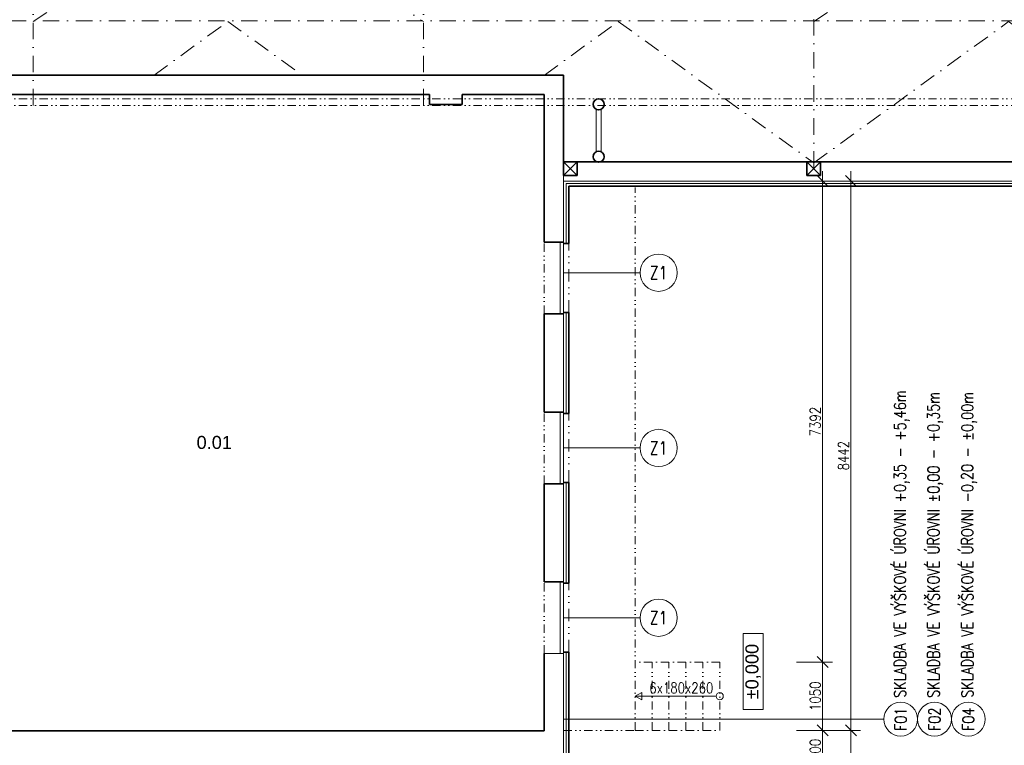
# Model space of a CAD drawing. Header units: millimetres. Extents: x -485339 to 350584, y -1189936 to 0.
# Tile 81 of 256: x -203942 to -188809, y -1050718 to -1039566. Entities that reach past the tile are written whole.
import ezdxf
from ezdxf.enums import TextEntityAlignment as Align

# ---------------------------------------------------------------- set-up
doc = ezdxf.new("R2010")
doc.units = ezdxf.units.MM
doc.header["$LTSCALE"] = 10
doc.linetypes.add('DASHDOT', pattern=[25.4, 12.7, -6.35, 0, -6.35])
doc.linetypes.add('DĚLICÍ2', pattern=[15.875, 6.35, -3.175, 0, -3.175, 0, -3.175])
doc.layers.get('Defpoints').update_dxf_attribs({"color": 201})
for name, color, linetype, lineweight in [('N_okna', 10, 'Continuous', 18), ('N_popis', 10, 'Continuous', 18), ('N_čáry_nad', 10, 'DĚLICÍ2', 18), ('N_čáry_obrys', 10, 'Continuous', 35), ('N_čáry_obv.plášt', 212, 'Continuous', 18), ('N_čáry_plné', 10, 'Continuous', 18), ('St_kóty', 132, 'Continuous', 18), ('St_plocha_místnosti', 250, 'Continuous', 18), ('St_popis', 250, 'Continuous', 18), ('St_sloupy_konstrukce haly', 5, 'Continuous', 35), ('St_sloupy_opláštění_půdorys', 25, 'Continuous', 35), ('St_čáry_nad', 250, 'DĚLICÍ2', 18), ('St_čáry_obrys', 5, 'Continuous', 35), ('St_čáry_osy', 250, 'DASHDOT', 18), ('St_čáry_plné', 250, 'Continuous', 18)]:
    doc.layers.add(name, color=color, linetype=linetype, lineweight=lineweight)
doc.styles.add('1_50', font='arial.ttf', dxfattribs={"height": 100})
doc.styles.add('Andy', font='arial.ttf')
doc.styles.get("Standard").update_dxf_attribs({"font": 'simplex.shx', "width": 0.8})
doc.linetypes.add('IZOLACE', pattern='A,0.0001,-0.1,[134,ltypeshp.shx,S=0.1,R=0,X=-0.1,Y=0],-0.2,[134,ltypeshp.shx,S=0.1,R=180,X=0.1,Y=0],-0.1', length=0.4001)
doc.dimstyles.new('stavebníM100', dxfattribs={"dimtxt": 165, "dimasz": 170, "dimexe": 150, "dimexo": 100, "dimgap": 30, "dimtad": 1, "dimdec": 0, "dimtxsty": 'Standard', "dimblk": 'OBLIQUE', "dimcen": -2.5, "dimdle": 150, "dimclrd": 256, "dimclre": 256, "dimclrt": 256, "dimadec": 4, "dimazin": 0, "dimtfac": 1, "dimtdec": 0, "dimtmove": 2, "dimatfit": 3, "dimldrblk": 'OBLIQUE', "dimfxl": 400, "dimfxlon": 1, "dimlwd": -1, "dimlwe": -1, "dimarcsym": 0})
doc.dimstyles.new('stavebníM100_modul', dxfattribs={"dimtxt": 250, "dimasz": 200, "dimexe": 150, "dimexo": 100, "dimgap": 30, "dimtad": 1, "dimdec": 0, "dimtxsty": 'Standard', "dimblk": 'DOT', "dimcen": -2.5, "dimdle": 150, "dimclrd": 256, "dimclre": 256, "dimclrt": 256, "dimadec": 4, "dimazin": 0, "dimtfac": 1, "dimtdec": 0, "dimtmove": 2, "dimatfit": 3, "dimldrblk": 'OBLIQUE', "dimfxl": 400, "dimfxlon": 1, "dimlwd": -1, "dimlwe": -1, "dimarcsym": 0})
doc.dimstyles.new('stavebníM50 vnitřní', dxfattribs={"dimtxt": 100, "dimasz": 100, "dimexe": 50, "dimexo": 100, "dimgap": 30, "dimtad": 1, "dimdec": 0, "dimtxsty": 'Standard', "dimblk": 'OBLIQUE', "dimcen": 2.5, "dimclrd": 256, "dimclre": 256, "dimclrt": 256, "dimadec": 0, "dimazin": 0, "dimtfac": 1, "dimtdec": 0, "dimtmove": 2, "dimatfit": 2, "dimldrblk": 'OBLIQUE', "dimfxl": 250, "dimfxlon": 1, "dimlwd": -1, "dimlwe": -1, "dimarcsym": 0})

# ---------------------------------------------------------------- blocks, each defined once
blk = doc.blocks.new('*U6982')
at = {"layer": 'St_čáry_osy', "ltscale": 2}
blk.add_lwpolyline([(-3000, -1000), (-4, 1000), (3000, -1000)], dxfattribs=at)
blk = doc.blocks.new('*U6981')
at = {"layer": 'St_čáry_osy', "ltscale": 2}
for p in [(60000, 0), (72000, 0)]:
    blk.add_blockref('*U6982', p, dxfattribs=at)
blk = doc.blocks.new('G$C7F2A87C2')
at = {"layer": 'St_sloupy_konstrukce haly', "color": 250, "lineweight": 18, "ltscale": 2}
for points in [[(-40, -815), (-40, -160)], [(40, -815), (40, -160)]]:
    blk.add_lwpolyline(points, dxfattribs=at)
at = {"layer": 'St_sloupy_konstrukce haly', "ltscale": 2}
for centre in [(0, -85), (0, -890)]:
    blk.add_circle(centre, 85, dxfattribs=at)
blk = doc.blocks.new('G$C0F2906C7')
at = {"layer": 'St_sloupy_opláštění_půdorys', "ltscale": 2}
blk.add_lwpolyline([(-105, -105), (105, -105), (105, 105), (-105, 105)], close=True, dxfattribs=at)
for points in [[(-105, 105), (105, -105)], [(105, 105), (-105, -105)]]:
    blk.add_lwpolyline(points, dxfattribs=at)
blk = doc.blocks.new('_OBLIQUE')
at = {"color": 0, "linetype": 'ByBlock'}
blk.add_line((-0.5, -0.5), (0.5, 0.5), dxfattribs=at)
blk = doc.blocks.new('*D7008')
at = {"layer": 'Defpoints', "color": 0}
for p in [(-179483, -1042046), (-195583, -1060478), (-179483, -1061697)]:
    blk.add_point(p, dxfattribs=at)
at = {"layer": 'St_kóty'}
for p, q in [((-195583, -1061297), (-195583, -1061847)), ((-179483, -1061297), (-179483, -1061847)), ((-195733, -1061697), (-179333, -1061697))]:
    blk.add_line(p, q, dxfattribs=at)
at = {"layer": 'St_kóty', "linetype": 'ByBlock', "xscale": 170, "yscale": 170, "zscale": 170, "rotation": 180}
blk.add_blockref('_OBLIQUE', (-195583, -1061697), dxfattribs=at)
at = {"layer": 'St_kóty', "linetype": 'ByBlock', "xscale": 170, "yscale": 170, "zscale": 170}
blk.add_blockref('_OBLIQUE', (-179483, -1061697), dxfattribs=at)
at = {"layer": 'St_kóty', "insert": (-187533, -1061585), "char_height": 165, "attachment_point": 5}
blk.add_mtext('16100', dxfattribs=at)
blk = doc.blocks.new('*D7009')
at = {"layer": 'Defpoints', "color": 0}
for p in [(-179483, -1042046), (-194533, -1061554), (-179483, -1062563)]:
    blk.add_point(p, dxfattribs=at)
at = {"layer": 'St_kóty'}
for p, q in [((-194533, -1062163), (-194533, -1062713)), ((-179483, -1062163), (-179483, -1062713)), ((-194683, -1062563), (-179333, -1062563))]:
    blk.add_line(p, q, dxfattribs=at)
at = {"layer": 'St_kóty', "linetype": 'ByBlock', "xscale": 170, "yscale": 170, "zscale": 170, "rotation": 180}
blk.add_blockref('_OBLIQUE', (-194533, -1062563), dxfattribs=at)
at = {"layer": 'St_kóty', "linetype": 'ByBlock', "xscale": 170, "yscale": 170, "zscale": 170}
blk.add_blockref('_OBLIQUE', (-179483, -1062563), dxfattribs=at)
at = {"layer": 'St_kóty', "insert": (-187008, -1062450), "char_height": 165, "attachment_point": 5}
blk.add_mtext('15050', dxfattribs=at)
blk = doc.blocks.new('*D7026')
at = {"layer": 'Defpoints', "color": 0}
for p in [(-195478, -1041856), (-195583, -1060478), (-195478, -1063107)]:
    blk.add_point(p, dxfattribs=at)
at = {"layer": 'St_kóty'}
for p, q in [((-195583, -1062707), (-195583, -1063257)), ((-195478, -1062707), (-195478, -1063257)), ((-195733, -1063107), (-195328, -1063107))]:
    blk.add_line(p, q, dxfattribs=at)
at = {"layer": 'St_kóty', "linetype": 'ByBlock', "xscale": 170, "yscale": 170, "zscale": 170, "rotation": 180}
blk.add_blockref('_OBLIQUE', (-195583, -1063107), dxfattribs=at)
at = {"layer": 'St_kóty', "linetype": 'ByBlock', "xscale": 170, "yscale": 170, "zscale": 170}
blk.add_blockref('_OBLIQUE', (-195478, -1063107), dxfattribs=at)
at = {"layer": 'St_kóty', "insert": (-195216, -1063292), "char_height": 165, "attachment_point": 5}
blk.add_mtext('105', dxfattribs=at)
blk = doc.blocks.new('*D7027')
at = {"layer": 'Defpoints', "color": 0}
for p in [(-195478, -1041856), (-191738, -1041856), (-191738, -1063107)]:
    blk.add_point(p, dxfattribs=at)
at = {"layer": 'St_kóty'}
for p, q in [((-195478, -1062707), (-195478, -1063257)), ((-191738, -1062707), (-191738, -1063257)), ((-195628, -1063107), (-191588, -1063107))]:
    blk.add_line(p, q, dxfattribs=at)
at = {"layer": 'St_kóty', "linetype": 'ByBlock', "xscale": 170, "yscale": 170, "zscale": 170, "rotation": 180}
blk.add_blockref('_OBLIQUE', (-195478, -1063107), dxfattribs=at)
at = {"layer": 'St_kóty', "linetype": 'ByBlock', "xscale": 170, "yscale": 170, "zscale": 170}
blk.add_blockref('_OBLIQUE', (-191738, -1063107), dxfattribs=at)
at = {"layer": 'St_kóty', "insert": (-193608, -1062994), "char_height": 165, "attachment_point": 5}
blk.add_mtext('3740', dxfattribs=at)
blk = doc.blocks.new('*D7028')
at = {"layer": 'Defpoints', "color": 0}
for p in [(-191738, -1041856), (-185738, -1041843), (-185738, -1063107)]:
    blk.add_point(p, dxfattribs=at)
at = {"layer": 'St_kóty'}
for p, q in [((-191738, -1062707), (-191738, -1063257)), ((-185738, -1062707), (-185738, -1063257)), ((-191888, -1063107), (-185588, -1063107))]:
    blk.add_line(p, q, dxfattribs=at)
at = {"layer": 'St_kóty', "linetype": 'ByBlock', "xscale": 170, "yscale": 170, "zscale": 170, "rotation": 180}
blk.add_blockref('_OBLIQUE', (-191738, -1063107), dxfattribs=at)
at = {"layer": 'St_kóty', "linetype": 'ByBlock', "xscale": 170, "yscale": 170, "zscale": 170}
blk.add_blockref('_OBLIQUE', (-185738, -1063107), dxfattribs=at)
at = {"layer": 'St_kóty', "insert": (-188738, -1062994), "char_height": 165, "attachment_point": 5}
blk.add_mtext('6000', dxfattribs=at)
blk = doc.blocks.new('_Dot')
at = {"color": 0, "linetype": 'ByBlock', "lineweight": -2}
blk.add_line((-0.5, 0), (-1, 0), dxfattribs=at)
at = {"color": 0, "linetype": 'ByBlock', "const_width": 0.5}
blk.add_lwpolyline([(-0.25, 0, 1), (0.25, 0, 1)], format="xyb", close=True, dxfattribs=at)
blk = doc.blocks.new('*D7032')
at = {"layer": 'Defpoints', "color": 0}
for p in [(-195043, -1040783), (-183043, -1041757), (-195043, -1064041)]:
    blk.add_point(p, dxfattribs=at)
at = {"layer": 'St_kóty'}
for p, q in [((-195043, -1063641), (-195043, -1064191)), ((-183043, -1063641), (-183043, -1064191)), ((-183243, -1064041), (-194843, -1064041))]:
    blk.add_line(p, q, dxfattribs=at)
at = {"layer": 'St_kóty', "linetype": 'ByBlock', "xscale": 200, "yscale": 200, "zscale": 200, "rotation": 180}
blk.add_blockref('_Dot', (-195043, -1064041), dxfattribs=at)
at = {"layer": 'St_kóty', "linetype": 'ByBlock', "xscale": 200, "yscale": 200, "zscale": 200}
blk.add_blockref('_Dot', (-183043, -1064041), dxfattribs=at)
at = {"layer": 'St_kóty', "insert": (-189043, -1063886), "char_height": 250, "attachment_point": 5}
blk.add_mtext('12000', dxfattribs=at)
blk = doc.blocks.new('*D7033')
at = {"layer": 'Defpoints', "color": 0}
for p in [(-207051, -1040782), (-195043, -1040783), (-207051, -1064041)]:
    blk.add_point(p, dxfattribs=at)
at = {"layer": 'St_kóty'}
for p, q in [((-207051, -1063641), (-207051, -1064191)), ((-195043, -1063641), (-195043, -1064191)), ((-195243, -1064041), (-206851, -1064041))]:
    blk.add_line(p, q, dxfattribs=at)
at = {"layer": 'St_kóty', "linetype": 'ByBlock', "xscale": 200, "yscale": 200, "zscale": 200, "rotation": 180}
blk.add_blockref('_Dot', (-207051, -1064041), dxfattribs=at)
at = {"layer": 'St_kóty', "linetype": 'ByBlock', "xscale": 200, "yscale": 200, "zscale": 200}
blk.add_blockref('_Dot', (-195043, -1064041), dxfattribs=at)
at = {"layer": 'St_kóty', "insert": (-201047, -1063886), "char_height": 250, "attachment_point": 5}
blk.add_mtext('12008', dxfattribs=at)
blk = doc.blocks.new('*D7061')
at = {"layer": 'Defpoints', "color": 0}
for p in [(-195583, -1049308), (-176905, -1049308), (-195583, -1051088)]:
    blk.add_point(p, dxfattribs=at)
at = {"layer": 'St_kóty'}
for p, q in [((-176905, -1051238), (-176905, -1049158)), ((-177305, -1049308), (-176755, -1049308)), ((-177305, -1051088), (-176755, -1051088))]:
    blk.add_line(p, q, dxfattribs=at)
at = {"layer": 'St_kóty', "linetype": 'ByBlock', "xscale": 170, "yscale": 170, "zscale": 170}
for p, rotation in [((-176905, -1049308), 90), ((-176905, -1051088), 270)]:
    blk.add_blockref('_OBLIQUE', p, dxfattribs=dict(at, rotation=rotation))
at = {"layer": 'St_kóty', "insert": (-177017, -1050198), "char_height": 165, "attachment_point": 5, "rotation": 90}
blk.add_mtext('1780', dxfattribs=at)
blk = doc.blocks.new('*D7062')
at = {"layer": 'Defpoints', "color": 0}
for p in [(-195583, -1048208), (-176905, -1048208), (-195583, -1049308)]:
    blk.add_point(p, dxfattribs=at)
at = {"layer": 'St_kóty'}
for p, q in [((-176905, -1048058), (-176905, -1048520)), ((-177305, -1048208), (-176755, -1048208)), ((-176905, -1049458), (-176905, -1048995)), ((-177305, -1049308), (-176755, -1049308))]:
    blk.add_line(p, q, dxfattribs=at)
at = {"layer": 'St_kóty', "linetype": 'ByBlock', "xscale": 170, "yscale": 170, "zscale": 170}
for p, rotation in [((-176905, -1048208), 90), ((-176905, -1049308), 270)]:
    blk.add_blockref('_OBLIQUE', p, dxfattribs=dict(at, rotation=rotation))
at = {"layer": 'St_kóty', "insert": (-176905, -1048758), "char_height": 165, "attachment_point": 5, "rotation": 90}
blk.add_mtext('1100\\P400', dxfattribs=at)
blk = doc.blocks.new('*D7063')
at = {"layer": 'Defpoints', "color": 0}
for p in [(-195583, -1046698), (-176905, -1046698), (-195583, -1048208)]:
    blk.add_point(p, dxfattribs=at)
at = {"layer": 'St_kóty'}
for p, q in [((-176905, -1048358), (-176905, -1046548)), ((-177305, -1046698), (-176755, -1046698)), ((-177305, -1048208), (-176755, -1048208))]:
    blk.add_line(p, q, dxfattribs=at)
at = {"layer": 'St_kóty', "linetype": 'ByBlock', "xscale": 170, "yscale": 170, "zscale": 170}
for p, rotation in [((-176905, -1046698), 90), ((-176905, -1048208), 270)]:
    blk.add_blockref('_OBLIQUE', p, dxfattribs=dict(at, rotation=rotation))
at = {"layer": 'St_kóty', "insert": (-177017, -1047453), "char_height": 165, "attachment_point": 5, "rotation": 90}
blk.add_mtext('1510', dxfattribs=at)
blk = doc.blocks.new('*D7064')
at = {"layer": 'Defpoints', "color": 0}
for p in [(-195583, -1045598), (-176905, -1045598), (-195583, -1046698)]:
    blk.add_point(p, dxfattribs=at)
at = {"layer": 'St_kóty'}
for p, q in [((-176905, -1045448), (-176905, -1045910)), ((-177305, -1045598), (-176755, -1045598)), ((-176905, -1046848), (-176905, -1046385)), ((-177305, -1046698), (-176755, -1046698))]:
    blk.add_line(p, q, dxfattribs=at)
at = {"layer": 'St_kóty', "linetype": 'ByBlock', "xscale": 170, "yscale": 170, "zscale": 170}
for p, rotation in [((-176905, -1045598), 90), ((-176905, -1046698), 270)]:
    blk.add_blockref('_OBLIQUE', p, dxfattribs=dict(at, rotation=rotation))
at = {"layer": 'St_kóty', "insert": (-176905, -1046148), "char_height": 165, "attachment_point": 5, "rotation": 90}
blk.add_mtext('1100\\P400', dxfattribs=at)
blk = doc.blocks.new('*D7065')
at = {"layer": 'Defpoints', "color": 0}
for p in [(-195583, -1044088), (-176905, -1044088), (-195583, -1045598)]:
    blk.add_point(p, dxfattribs=at)
at = {"layer": 'St_kóty'}
for p, q in [((-176905, -1045748), (-176905, -1043938)), ((-177305, -1044088), (-176755, -1044088)), ((-177305, -1045598), (-176755, -1045598))]:
    blk.add_line(p, q, dxfattribs=at)
at = {"layer": 'St_kóty', "linetype": 'ByBlock', "xscale": 170, "yscale": 170, "zscale": 170}
for p, rotation in [((-176905, -1044088), 90), ((-176905, -1045598), 270)]:
    blk.add_blockref('_OBLIQUE', p, dxfattribs=dict(at, rotation=rotation))
at = {"layer": 'St_kóty', "insert": (-177017, -1044843), "char_height": 165, "attachment_point": 5, "rotation": 90}
blk.add_mtext('1510', dxfattribs=at)
blk = doc.blocks.new('*D7066')
at = {"layer": 'Defpoints', "color": 0}
for p in [(-195883, -1042988), (-176905, -1042988), (-195583, -1044088)]:
    blk.add_point(p, dxfattribs=at)
at = {"layer": 'St_kóty'}
for p, q in [((-176905, -1042838), (-176905, -1043300)), ((-177305, -1042988), (-176755, -1042988)), ((-176905, -1044238), (-176905, -1043775)), ((-177305, -1044088), (-176755, -1044088))]:
    blk.add_line(p, q, dxfattribs=at)
at = {"layer": 'St_kóty', "linetype": 'ByBlock', "xscale": 170, "yscale": 170, "zscale": 170}
for p, rotation in [((-176905, -1042988), 90), ((-176905, -1044088), 270)]:
    blk.add_blockref('_OBLIQUE', p, dxfattribs=dict(at, rotation=rotation))
at = {"layer": 'St_kóty', "insert": (-176905, -1043538), "char_height": 165, "attachment_point": 5, "rotation": 90}
blk.add_mtext('1100\\P400', dxfattribs=at)
blk = doc.blocks.new('*D7067')
at = {"layer": 'Defpoints', "color": 0}
for p in [(-195583, -1042046), (-176905, -1042046), (-195883, -1042988)]:
    blk.add_point(p, dxfattribs=at)
at = {"layer": 'St_kóty'}
for p, q in [((-176905, -1043138), (-176905, -1041896)), ((-177305, -1042046), (-176755, -1042046)), ((-177305, -1042988), (-176755, -1042988))]:
    blk.add_line(p, q, dxfattribs=at)
at = {"layer": 'St_kóty', "linetype": 'ByBlock', "xscale": 170, "yscale": 170, "zscale": 170}
for p, rotation in [((-176905, -1042046), 90), ((-176905, -1042988), 270)]:
    blk.add_blockref('_OBLIQUE', p, dxfattribs=dict(at, rotation=rotation))
at = {"layer": 'St_kóty', "insert": (-177017, -1042517), "char_height": 165, "attachment_point": 5, "rotation": 90}
blk.add_mtext('942', dxfattribs=at)
blk = doc.blocks.new('*D7068')
at = {"layer": 'Defpoints', "color": 0}
for p in [(-179563, -1031958), (-176905, -1031958), (-195583, -1042046)]:
    blk.add_point(p, dxfattribs=at)
at = {"layer": 'St_kóty'}
for p, q in [((-176905, -1042196), (-176905, -1031808)), ((-177305, -1031958), (-176755, -1031958)), ((-177305, -1042046), (-176755, -1042046))]:
    blk.add_line(p, q, dxfattribs=at)
at = {"layer": 'St_kóty', "linetype": 'ByBlock', "xscale": 170, "yscale": 170, "zscale": 170}
for p, rotation in [((-176905, -1031958), 90), ((-176905, -1042046), 270)]:
    blk.add_blockref('_OBLIQUE', p, dxfattribs=dict(at, rotation=rotation))
at = {"layer": 'St_kóty', "insert": (-177017, -1037002), "char_height": 165, "attachment_point": 5, "rotation": 90}
blk.add_mtext('10088', dxfattribs=at)
blk = doc.blocks.new('*D7073')
at = {"layer": 'Defpoints', "color": 0}
for p in [(-195597, -1042046), (-176251, -1042046), (-195583, -1060478)]:
    blk.add_point(p, dxfattribs=at)
at = {"layer": 'St_kóty'}
for p, q in [((-176251, -1060628), (-176251, -1041896)), ((-176651, -1042046), (-176101, -1042046)), ((-176651, -1060478), (-176101, -1060478))]:
    blk.add_line(p, q, dxfattribs=at)
at = {"layer": 'St_kóty', "linetype": 'ByBlock', "xscale": 170, "yscale": 170, "zscale": 170}
for p, rotation in [((-176251, -1042046), 90), ((-176251, -1060478), 270)]:
    blk.add_blockref('_OBLIQUE', p, dxfattribs=dict(at, rotation=rotation))
at = {"layer": 'St_kóty', "insert": (-176364, -1051262), "char_height": 165, "attachment_point": 5, "rotation": 90}
blk.add_mtext('18432', dxfattribs=at)
blk = doc.blocks.new('*D7074')
at = {"layer": 'Defpoints', "color": 0}
for p in [(-179483, -992923), (-176251, -992923), (-195597, -1042046)]:
    blk.add_point(p, dxfattribs=at)
at = {"layer": 'St_kóty'}
for p, q in [((-176251, -1042196), (-176251, -992773)), ((-176651, -992923), (-176101, -992923)), ((-176651, -1042046), (-176101, -1042046))]:
    blk.add_line(p, q, dxfattribs=at)
at = {"layer": 'St_kóty', "linetype": 'ByBlock', "xscale": 170, "yscale": 170, "zscale": 170}
for p, rotation in [((-176251, -992923), 90), ((-176251, -1042046), 270)]:
    blk.add_blockref('_OBLIQUE', p, dxfattribs=dict(at, rotation=rotation))
at = {"layer": 'St_kóty', "insert": (-176364, -1017484), "char_height": 165, "attachment_point": 5, "rotation": 90}
blk.add_mtext('49123', dxfattribs=at)
blk = doc.blocks.new('*D7075')
at = {"layer": 'Defpoints', "color": 0}
for p in [(-195583, -1042046), (-175643, -1042046), (-195583, -1060478)]:
    blk.add_point(p, dxfattribs=at)
at = {"layer": 'St_kóty'}
for p, q in [((-175643, -1060628), (-175643, -1041896)), ((-176043, -1042046), (-175493, -1042046)), ((-176043, -1060478), (-175493, -1060478))]:
    blk.add_line(p, q, dxfattribs=at)
at = {"layer": 'St_kóty', "linetype": 'ByBlock', "xscale": 170, "yscale": 170, "zscale": 170}
for p, rotation in [((-175643, -1042046), 90), ((-175643, -1060478), 270)]:
    blk.add_blockref('_OBLIQUE', p, dxfattribs=dict(at, rotation=rotation))
at = {"layer": 'St_kóty', "insert": (-175755, -1051262), "char_height": 165, "attachment_point": 5, "rotation": 90}
blk.add_mtext('18432', dxfattribs=at)
blk = doc.blocks.new('*D7076')
at = {"layer": 'Defpoints', "color": 0}
for p in [(-179788, -1041856), (-175643, -1041856), (-195583, -1042046)]:
    blk.add_point(p, dxfattribs=at)
at = {"layer": 'St_kóty'}
for p, q in [((-175643, -1042196), (-175643, -1041706)), ((-176043, -1041856), (-175493, -1041856)), ((-176043, -1042046), (-175493, -1042046))]:
    blk.add_line(p, q, dxfattribs=at)
at = {"layer": 'St_kóty', "linetype": 'ByBlock', "xscale": 170, "yscale": 170, "zscale": 170}
for p, rotation in [((-175643, -1041856), 90), ((-175643, -1042046), 270)]:
    blk.add_blockref('_OBLIQUE', p, dxfattribs=dict(at, rotation=rotation))
at = {"layer": 'St_kóty', "insert": (-175200, -1041951), "char_height": 165, "attachment_point": 5, "rotation": 90}
blk.add_mtext('190', dxfattribs=at)
blk = doc.blocks.new('*D7086')
at = {"layer": 'Defpoints', "color": 0}
for p in [(-179483, -992923), (-195583, -1060478), (-174807, -1060478)]:
    blk.add_point(p, dxfattribs=at)
at = {"layer": 'St_kóty'}
for p, q in [((-174807, -992773), (-174807, -1060628)), ((-175207, -992923), (-174657, -992923)), ((-175207, -1060478), (-174657, -1060478))]:
    blk.add_line(p, q, dxfattribs=at)
at = {"layer": 'St_kóty', "linetype": 'ByBlock', "xscale": 170, "yscale": 170, "zscale": 170}
for p, rotation in [((-174807, -992923), 90), ((-174807, -1060478), 270)]:
    blk.add_blockref('_OBLIQUE', p, dxfattribs=dict(at, rotation=rotation))
at = {"layer": 'St_kóty', "insert": (-174919, -1026700), "char_height": 165, "attachment_point": 5, "rotation": 90}
blk.add_mtext('67555', dxfattribs=at)
blk = doc.blocks.new('*D7120')
at = {"layer": 'Defpoints', "color": 0}
for p in [(-194483, -1049438), (-191601, -1049438), (-194483, -1050488)]:
    blk.add_point(p, dxfattribs=at)
at = {"layer": 'St_kóty'}
for p, q in [((-191601, -1050638), (-191601, -1049288)), ((-192001, -1049438), (-191451, -1049438)), ((-192001, -1050488), (-191451, -1050488))]:
    blk.add_line(p, q, dxfattribs=at)
at = {"layer": 'St_kóty', "linetype": 'ByBlock', "xscale": 170, "yscale": 170, "zscale": 170}
for p, rotation in [((-191601, -1049438), 90), ((-191601, -1050488), 270)]:
    blk.add_blockref('_OBLIQUE', p, dxfattribs=dict(at, rotation=rotation))
at = {"layer": 'St_kóty', "insert": (-191714, -1049963), "char_height": 165, "attachment_point": 5, "rotation": 90}
blk.add_mtext('1050', dxfattribs=at)
blk = doc.blocks.new('*D7121')
at = {"layer": 'Defpoints', "color": 0}
for p in [(-194483, -1042046), (-191601, -1042046), (-194483, -1049438)]:
    blk.add_point(p, dxfattribs=at)
at = {"layer": 'St_kóty'}
for p, q in [((-191601, -1049588), (-191601, -1041896)), ((-192001, -1042046), (-191451, -1042046)), ((-192001, -1049438), (-191451, -1049438))]:
    blk.add_line(p, q, dxfattribs=at)
at = {"layer": 'St_kóty', "linetype": 'ByBlock', "xscale": 170, "yscale": 170, "zscale": 170}
for p, rotation in [((-191601, -1042046), 90), ((-191601, -1049438), 270)]:
    blk.add_blockref('_OBLIQUE', p, dxfattribs=dict(at, rotation=rotation))
at = {"layer": 'St_kóty', "insert": (-191714, -1045742), "char_height": 165, "attachment_point": 5, "rotation": 90}
blk.add_mtext('7392', dxfattribs=at)
blk = doc.blocks.new('*D7122')
at = {"layer": 'Defpoints', "color": 0}
for p in [(-194483, -1042046), (-191167, -1042046), (-194483, -1050488)]:
    blk.add_point(p, dxfattribs=at)
at = {"layer": 'St_kóty'}
for p, q in [((-191167, -1050638), (-191167, -1041896)), ((-191567, -1042046), (-191017, -1042046)), ((-191567, -1050488), (-191017, -1050488))]:
    blk.add_line(p, q, dxfattribs=at)
at = {"layer": 'St_kóty', "linetype": 'ByBlock', "xscale": 170, "yscale": 170, "zscale": 170}
for p, rotation in [((-191167, -1042046), 90), ((-191167, -1050488), 270)]:
    blk.add_blockref('_OBLIQUE', p, dxfattribs=dict(at, rotation=rotation))
at = {"layer": 'St_kóty', "insert": (-191280, -1046267), "char_height": 165, "attachment_point": 5, "rotation": 90}
blk.add_mtext('8442', dxfattribs=at)
blk = doc.blocks.new('*D7256')
at = {"layer": 'Defpoints', "color": 0}
for p in [(-179483, -1042046), (-276413, -1060078), (-179483, -1065645)]:
    blk.add_point(p, dxfattribs=at)
at = {"layer": 'St_kóty'}
for p, q in [((-276413, -1065245), (-276413, -1065795)), ((-179483, -1065245), (-179483, -1065795)), ((-276563, -1065645), (-179333, -1065645))]:
    blk.add_line(p, q, dxfattribs=at)
at = {"layer": 'St_kóty', "linetype": 'ByBlock', "xscale": 170, "yscale": 170, "zscale": 170, "rotation": 180}
blk.add_blockref('_OBLIQUE', (-276413, -1065645), dxfattribs=at)
at = {"layer": 'St_kóty', "linetype": 'ByBlock', "xscale": 170, "yscale": 170, "zscale": 170}
blk.add_blockref('_OBLIQUE', (-179483, -1065645), dxfattribs=at)
at = {"layer": 'St_kóty', "insert": (-227948, -1065533), "char_height": 165, "attachment_point": 5}
blk.add_mtext('96930', dxfattribs=at)
blk = doc.blocks.new('*D7258')
at = {"layer": 'Defpoints', "color": 0}
for p in [(-179483, -1042046), (-195583, -1060478), (-179483, -1065253)]:
    blk.add_point(p, dxfattribs=at)
at = {"layer": 'St_kóty'}
for p, q in [((-195583, -1065003), (-195583, -1065303)), ((-179483, -1065003), (-179483, -1065303)), ((-195583, -1065253), (-179483, -1065253))]:
    blk.add_line(p, q, dxfattribs=at)
at = {"layer": 'St_kóty', "linetype": 'ByBlock', "xscale": 100, "yscale": 100, "zscale": 100, "rotation": 180}
blk.add_blockref('_OBLIQUE', (-195583, -1065253), dxfattribs=at)
at = {"layer": 'St_kóty', "linetype": 'ByBlock', "xscale": 100, "yscale": 100, "zscale": 100}
blk.add_blockref('_OBLIQUE', (-179483, -1065253), dxfattribs=at)
at = {"layer": 'St_kóty', "insert": (-187533, -1065173), "char_height": 100, "attachment_point": 5}
blk.add_mtext('16100', dxfattribs=at)
blk = doc.blocks.new('*D7303')
at = {"layer": 'Defpoints', "color": 0}
for p in [(-192001, -1050488), (-191601, -1050488), (-195583, -1051088)]:
    blk.add_point(p, dxfattribs=at)
at = {"layer": 'St_kóty'}
for p, q in [((-191601, -1051238), (-191601, -1050338)), ((-191901, -1050488), (-191451, -1050488)), ((-192001, -1051088), (-191451, -1051088))]:
    blk.add_line(p, q, dxfattribs=at)
at = {"layer": 'St_kóty', "linetype": 'ByBlock', "xscale": 170, "yscale": 170, "zscale": 170}
for p, rotation in [((-191601, -1050488), 90), ((-191601, -1051088), 270)]:
    blk.add_blockref('_OBLIQUE', p, dxfattribs=dict(at, rotation=rotation))
at = {"layer": 'St_kóty', "insert": (-191714, -1050788), "char_height": 165, "attachment_point": 5, "rotation": 90}
blk.add_mtext('600', dxfattribs=at)
blk = doc.blocks.new('*D7304')
at = {"layer": 'Defpoints', "color": 0}
for p in [(-194483, -1050488), (-195583, -1060478), (-191167, -1060478)]:
    blk.add_point(p, dxfattribs=at)
at = {"layer": 'St_kóty'}
for p, q in [((-191167, -1050338), (-191167, -1060628)), ((-191567, -1050488), (-191017, -1050488)), ((-191567, -1060478), (-191017, -1060478))]:
    blk.add_line(p, q, dxfattribs=at)
at = {"layer": 'St_kóty', "linetype": 'ByBlock', "xscale": 170, "yscale": 170, "zscale": 170}
for p, rotation in [((-191167, -1050488), 90), ((-191167, -1060478), 270)]:
    blk.add_blockref('_OBLIQUE', p, dxfattribs=dict(at, rotation=rotation))
at = {"layer": 'St_kóty', "insert": (-191280, -1055483), "char_height": 165, "attachment_point": 5, "rotation": 90}
blk.add_mtext('9990', dxfattribs=at)

msp = doc.modelspace()

# ---------------------------------------------------------------- linework, layer by layer
at = {"layer": 'N_okna'}
for points in [[(-195632.7, -1044087.6), (-195632.7, -1042987.6)], [(-195582.7, -1044087.6), (-195582.7, -1042987.6)], [(-195632.7, -1046697.6), (-195632.7, -1045597.6)], [(-195582.7, -1046697.6), (-195582.7, -1045597.6)], [(-195632.7, -1049307.6), (-195632.7, -1048207.6)], [(-195582.7, -1049307.6), (-195582.7, -1048207.6)]]:
    msp.add_lwpolyline(points, dxfattribs=at)
at = {"layer": 'N_popis'}
msp.add_lwpolyline([(-195582.7, -1050316.6), (-190661, -1050316.6)], dxfattribs=at)
for centre in [(-190401.1, -1050316.6), (-189881.3, -1050316.6), (-189361.5, -1050316.6)]:
    msp.add_circle(centre, 259.9, dxfattribs=at)
at = {"layer": 'N_čáry_nad', "ltscale": 3}
for points in [[(-195502.7, -1044067.6), (-195502.7, -1043007.6)], [(-195502.7, -1046677.6), (-195502.7, -1045617.6)], [(-195502.7, -1049287.6), (-195502.7, -1048227.6)]]:
    msp.add_lwpolyline(points, dxfattribs=at)
at = {"layer": 'N_čáry_obrys', "ltscale": 2}
for p, q in [((-195502.7, -1042125.8), (-195502.7, -1043007.6)), ((-195502.7, -1044067.6), (-195502.7, -1045617.6)), ((-195502.7, -1046677.6), (-195502.7, -1048227.6)), ((-195502.7, -1051107.6), (-195502.7, -1049287.6))]:
    msp.add_line(p, q, dxfattribs=at)
msp.add_lwpolyline([(-195502.7, -1042125.8), (-179403, -1042125.8), (-179403, -1031937.6), (-179683, -1031937.6)], dxfattribs=at)
at = {"layer": 'N_čáry_obrys'}
for points in [[(-195582.7, -1043007.6), (-195502.7, -1043007.6)], [(-195582.7, -1044067.6), (-195502.7, -1044067.6)], [(-195582.7, -1045617.6), (-195502.7, -1045617.6)], [(-195582.7, -1046677.6), (-195502.7, -1046677.6)], [(-195582.7, -1048227.6), (-195502.7, -1048227.6)], [(-195582.7, -1049287.6), (-195502.7, -1049287.6)]]:
    msp.add_lwpolyline(points, dxfattribs=at)
at = {"layer": 'N_čáry_obv.plášt', "linetype": 'IZOLACE', "ltscale": 8}
for p, q in [((-195542.7, -1042085.8), (-195542.7, -1043007.6)), ((-195542.7, -1042085.8), (-179443, -1042085.8)), ((-195542.7, -1044067.6), (-195542.7, -1045617.6)), ((-195542.7, -1046677.6), (-195542.7, -1048227.6)), ((-195542.7, -1051087.6), (-195542.7, -1049287.6))]:
    msp.add_line(p, q, dxfattribs=at)
at = {"layer": 'N_čáry_plné'}
for points in [[(-194407.5, -1043455.1), (-195582.7, -1043455.1)], [(-194407.5, -1046147.6), (-195582.7, -1046147.6)], [(-194407.5, -1048757.6), (-195582.7, -1048757.6)]]:
    msp.add_lwpolyline(points, dxfattribs=at)
for centre in [(-194121.6, -1043455.1), (-194121.6, -1046147.6), (-194121.6, -1048757.6)]:
    msp.add_circle(centre, 285.9, dxfattribs=at)
at = {"layer": 'St_kóty'}
msp.add_lwpolyline([(-192824.8, -1050168.3), (-192824.8, -1049001.7), (-192514.2, -1049001.7), (-192514.2, -1050168.3)], close=True, dxfattribs=at)
at = {"layer": 'St_čáry_nad', "ltscale": 2}
for points in [[(-179683, -1040782.6), (-275737.7, -1040782.6)], [(-179683, -1040882.6), (-275737.7, -1040882.6)], [(-195582.7, -1050487.6), (-194482.7, -1050487.6), (-194482.7, -1042145.8)], [(-195882.7, -1044087.6), (-195882.7, -1042987.6)], [(-195882.7, -1046697.6), (-195882.7, -1045597.6)], [(-195882.7, -1049307.6), (-195882.7, -1048207.6)], [(-194482.7, -1050487.6), (-194222.7, -1050487.6), (-194222.7, -1049437.6), (-194482.7, -1049437.6)], [(-194222.7, -1050487.6), (-193962.7, -1050487.6), (-193962.7, -1049437.6), (-194222.7, -1049437.6)], [(-193962.7, -1050487.6), (-193702.7, -1050487.6), (-193702.7, -1049437.6), (-193962.7, -1049437.6)], [(-193702.7, -1050487.6), (-193442.7, -1050487.6), (-193442.7, -1049437.6), (-193702.7, -1049437.6)], [(-193442.7, -1050487.6), (-193182.7, -1050487.6), (-193182.7, -1049437.6), (-193442.7, -1049437.6)]]:
    msp.add_lwpolyline(points, dxfattribs=at)
at = {"layer": 'St_čáry_obrys'}
for p, q in [((-195582.7, -1040417.6), (-206362.7, -1040417.6)), ((-195582.7, -1041750.7), (-195582.7, -1040417.6)), ((-179783, -1041750.7), (-195582.7, -1041750.7))]:
    msp.add_line(p, q, dxfattribs=at)
at = {"layer": 'St_čáry_obrys', "ltscale": 2}
msp.add_line((-195882.7, -1049307.6), (-195882.7, -1050497.6), dxfattribs=at)
for points in [[(-195582.7, -1040417.6), (-206362.7, -1040417.6)], [(-197642.7, -1040717.6), (-204147, -1040717.6)], [(-197642.7, -1040717.6), (-197642.7, -1040867.6)], [(-195882.7, -1040717.6), (-197142.7, -1040717.6)], [(-197142.7, -1040717.6), (-197142.7, -1040867.6)], [(-195882.7, -1042987.6), (-195882.7, -1040717.6)], [(-197642.7, -1040867.6), (-197142.7, -1040867.6)], [(-195882.7, -1042987.6), (-195582.7, -1042987.6)], [(-195882.7, -1044087.6), (-195582.7, -1044087.6)], [(-195882.7, -1044087.6), (-195882.7, -1045597.6)], [(-195882.7, -1045597.6), (-195582.7, -1045597.6)], [(-195882.7, -1046697.6), (-195582.7, -1046697.6)], [(-195882.7, -1046697.6), (-195882.7, -1048207.6)], [(-195882.7, -1048207.6), (-195582.7, -1048207.6)], [(-195882.7, -1050497.6), (-206062.7, -1050497.6)]]:
    msp.add_lwpolyline(points, dxfattribs=at)
at = {"layer": 'St_čáry_obrys'}
msp.add_lwpolyline([(-195582.7, -1041960.7), (-195582.7, -1040417.6)], dxfattribs=at)
at = {"layer": 'St_čáry_osy', "ltscale": 2}
for points in [[(-203737.7, -1040882.6), (-203737.7, -1011656.9)], [(-197737.7, -1040882.6), (-197737.7, -1011656.9)], [(-191737.7, -1041843.2), (-191737.7, -1011656.9)], [(-275737.7, -1039595.1), (-179683, -1039582.3)], [(-201876.2, -1040417.6), (-200742, -1039595.1), (-199604.6, -1040417.6)], [(-195876.2, -1040417.6), (-194742, -1039595.1), (-191737.7, -1041767.6)], [(-191737.7, -1041767.6), (-188742, -1039595.1), (-185737.7, -1041767.6)]]:
    msp.add_lwpolyline(points, dxfattribs=at)
at = {"layer": 'St_čáry_plné', "ltscale": 2}
msp.add_line((-195582.7, -1049307.6), (-195582.7, -1051087.6), dxfattribs=at)
for points in [[(-195582.7, -1042045.8), (-179483, -1042045.8), (-179483, -1031957.6), (-179683, -1031957.6)], [(-179680.3, -1041750.7), (-195582.7, -1041750.7)], [(-191842.7, -1041750.7), (-195372.7, -1041750.7)], [(-185842.7, -1041750.7), (-191632.7, -1041750.7)], [(-195582.7, -1042987.6), (-195582.7, -1041960.7)], [(-195582.7, -1044087.6), (-195582.7, -1045597.6)], [(-195582.7, -1046697.6), (-195582.7, -1048207.6)], [(-195582.7, -1051087.6), (-195582.7, -1049307.6), (-195882.7, -1049307.6)], [(-193237.3, -1049962.6), (-194482.7, -1049962.6)]]:
    msp.add_lwpolyline(points, dxfattribs=at)
msp.add_lwpolyline([(-194482.7, -1049962.6), (-194381.3, -1050021.2), (-194381.3, -1049904.1)], close=True, dxfattribs=at)
msp.add_circle((-193182.7, -1049962.6), 54.6, dxfattribs=at)

# ---------------------------------------------------------------- block references
at = {"layer": 'St_sloupy_opláštění_půdorys', "ltscale": 2, "rotation": 90}
for p in [(-195477.7, -1041855.7), (-191737.7, -1041855.7)]:
    msp.add_blockref('G$C0F2906C7', p, dxfattribs=at)
at = {"layer": 'St_čáry_osy', "ltscale": 2}
msp.add_blockref('*U6981', (-260737.7, -1038595.1), dxfattribs=at)
at = {"layer": 'St_čáry_plné'}
msp.add_blockref('G$C7F2A87C2', (-195042.7, -1040782.6), dxfattribs=at)

# ---------------------------------------------------------------- texts
at = {"layer": 'N_popis', "width": 0.8}
for p in [(-194121.6, -1043455.1), (-194121.6, -1046147.6), (-194121.6, -1048757.6)]:
    msp.add_text('Z1', height=200, dxfattribs=at).set_placement(p, align=Align.MIDDLE_CENTER)
for s, p in [('SKLADBA VE VÝŠKOVÉ ÚROVNI %%P0,00 - +0,35m ', (-189807.4, -1049986.5)), ('SKLADBA VE VÝŠKOVÉ ÚROVNI +0,35 - +5,46m ', (-190321.7, -1049986.5)), ('SKLADBA VE VÝŠKOVÉ ÚROVNI -0,20 - %%P0,00m ', (-189287.6, -1049986.5))]:
    msp.add_text(s, height=180, rotation=90, dxfattribs=at).set_placement(p)
for s, p in [('F01', (-190401.1, -1050316.6)), ('F02', (-189881.3, -1050316.6)), ('F04', (-189361.5, -1050316.6))]:
    msp.add_text(s, height=180, rotation=90, dxfattribs=at).set_placement(p, align=Align.MIDDLE_CENTER)
at = {"layer": 'St_kóty', "insert": (-192669.5, -1049585), "char_height": 200, "attachment_point": 5, "rotation": 90, "style": '1_50'}
msp.add_mtext_dynamic_manual_height_columns('%%p0,000', width=890.536, gutter_width=500, heights=[0], dxfattribs=at).dxf.set("width", 1781.071)
at = {"layer": 'St_plocha_místnosti', "ltscale": 2, "style": 'Andy'}
msp.add_text('0.01', height=200, dxfattribs=at).set_placement((-201223.6, -1046162.8))
at = {"layer": 'St_popis', "ltscale": 2, "width": 0.8}
msp.add_text('6x180x260', height=165, dxfattribs=at).set_placement((-194266, -1049918))

# ---------------------------------------------------------------- dimensions: what is measured, and where the dimension line sits
at = {"layer": 'St_kóty'}
for base, p1, p2, picture, middle in [((-176251.3, -992922.8), (-195597.3, -1042045.8), (-179483, -992922.8), '*D7074', (-176363.8, -1017484.3)), ((-174806.8, -1060477.6), (-179483, -992922.8), (-195582.7, -1060477.6), '*D7086', (-174919.3, -1026700.2)), ((-176904.8, -1031957.6), (-195582.7, -1042045.8), (-179563, -1031957.6), '*D7068', (-177017.3, -1037001.7)), ((-175643, -1041855.7), (-195582.7, -1042045.8), (-179788, -1041855.7), '*D7076', (-175200.5, -1041950.8)), ((-176904.8, -1042045.8), (-195882.7, -1042987.6), (-195582.7, -1042045.8), '*D7067', (-177017.3, -1042516.7)), ((-176251.3, -1042045.8), (-195582.7, -1060477.6), (-195597.3, -1042045.8), '*D7073', (-176363.8, -1051261.7)), ((-175643, -1042045.8), (-195582.7, -1060477.6), (-195582.7, -1042045.8), '*D7075', (-175755.5, -1051261.7)), ((-191601.4, -1042045.8), (-194482.7, -1049437.6), (-194482.7, -1042045.8), '*D7121', (-191713.9, -1045741.7)), ((-191167.1, -1042045.8), (-194482.7, -1050487.6), (-194482.7, -1042045.8), '*D7122', (-191279.6, -1046266.7)), ((-176904.8, -1044087.6), (-195582.7, -1045597.6), (-195582.7, -1044087.6), '*D7065', (-177017.3, -1044842.6)), ((-176904.8, -1046697.6), (-195582.7, -1048207.6), (-195582.7, -1046697.6), '*D7063', (-177017.3, -1047452.6)), ((-176904.8, -1049307.6), (-195582.7, -1051087.6), (-195582.7, -1049307.6), '*D7061', (-177017.3, -1050197.6)), ((-191601.4, -1049437.6), (-194482.7, -1050487.6), (-194482.7, -1049437.6), '*D7120', (-191713.9, -1049962.6)), ((-191601.4, -1050487.6), (-195582.7, -1051087.6), (-192001.4, -1050487.6), '*D7303', (-191713.9, -1050787.6)), ((-191167.1, -1060477.6), (-194482.7, -1050487.6), (-195582.7, -1060477.6), '*D7304', (-191279.6, -1055482.6))]:
    dim = msp.add_linear_dim(base=base, p1=p1, p2=p2, angle=90, dimstyle='stavebníM100', dxfattribs=at)
    dim.commit()
    dim.dimension.update_dxf_attribs({"geometry": picture, "text_midpoint": middle})
for base, p1, p2, dimstyle, picture, middle in [((-207050.9, -1064041.5), (-195042.7, -1040782.6), (-207050.9, -1040782.2), 'stavebníM100_modul', '*D7033', (-201046.8, -1063886.5)), ((-195042.7, -1064041.5), (-183043.1, -1041757.2), (-195042.7, -1040782.6), 'stavebníM100_modul', '*D7032', (-189042.9, -1063886.5)), ((-191737.7, -1063107), (-195477.7, -1041855.7), (-191737.7, -1041855.7), 'stavebníM100', '*D7027', (-193607.7, -1062994.5)), ((-185737.7, -1063107), (-191737.7, -1041855.7), (-185737.7, -1041843.2), 'stavebníM100', '*D7028', (-188737.7, -1062994.5)), ((-179483, -1061697.4), (-195582.7, -1060477.6), (-179483, -1042045.8), 'stavebníM100', '*D7008', (-187532.9, -1061584.9)), ((-179483, -1065253.2), (-195582.7, -1060477.6), (-179483, -1042045.8), 'stavebníM50 vnitřní', '*D7258', (-187532.9, -1065173.2)), ((-179483, -1062562.9), (-194532.7, -1061554.1), (-179483, -1042045.8), 'stavebníM100', '*D7009', (-187007.9, -1062450.4))]:
    dim = msp.add_linear_dim(base=base, p1=p1, p2=p2, dimstyle=dimstyle, dxfattribs=at)
    dim.commit()
    dim.dimension.update_dxf_attribs({"geometry": picture, "text_midpoint": middle})
dim = msp.add_linear_dim(base=(-195477.7, -1063107), p1=(-195582.7, -1060477.6), p2=(-195477.7, -1041855.7), dimstyle='stavebníM100', dxfattribs=at)
dim.commit()
dim.dimension.update_dxf_attribs({"geometry": '*D7026', "text_midpoint": (-195215.6, -1063292.3), "dimtype": 160})
dim = msp.add_linear_dim(base=(-179483, -1065645.1), p1=(-276412.7, -1060077.6), p2=(-179483, -1042045.8), dimstyle='stavebníM100', override={"dimtxsty": 'Standard', "dimldrblk": 'OBLIQUE'}, dxfattribs=at)
dim.commit()
dim.dimension.update_dxf_attribs({"geometry": '*D7256', "text_midpoint": (-227947.9, -1065532.6)})
for base, p1, p2, picture, middle in [((-176904.8, -1042987.6), (-195582.7, -1044087.6), (-195882.7, -1042987.6), '*D7066', (-176904.8, -1043537.6)), ((-176904.8, -1045597.6), (-195582.7, -1046697.6), (-195582.7, -1045597.6), '*D7064', (-176904.8, -1046147.6)), ((-176904.8, -1048207.6), (-195582.7, -1049307.6), (-195582.7, -1048207.6), '*D7062', (-176904.8, -1048757.6))]:
    dim = msp.add_linear_dim(base=base, p1=p1, p2=p2, angle=90, text='<>\\P400', dimstyle='stavebníM100', override={"dimtxsty": 'Standard'}, dxfattribs=at)
    dim.commit()
    dim.dimension.update_dxf_attribs({"geometry": picture, "text_midpoint": middle, "dimtype": 160})

doc.saveas('drawing.dxf')
